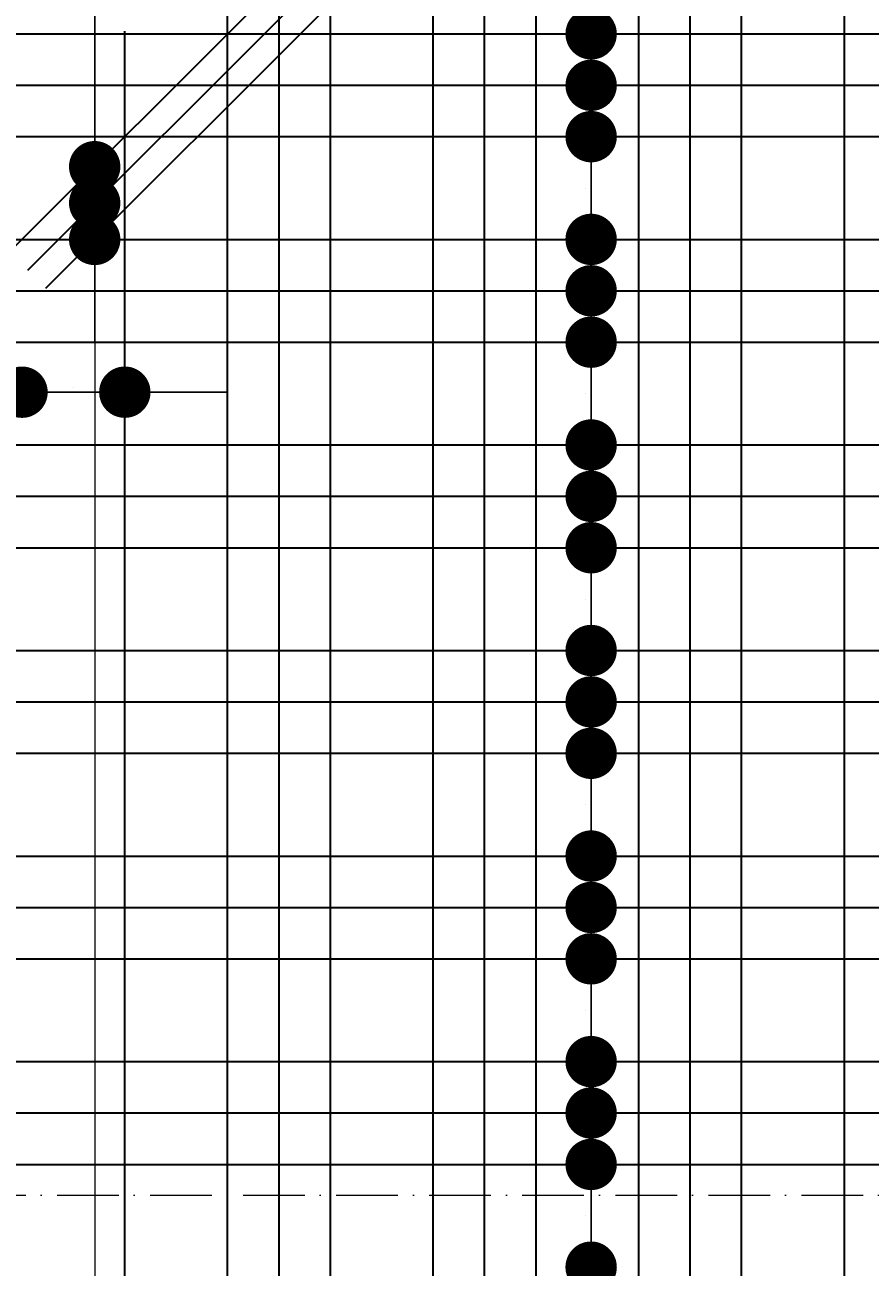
# Model space of a CAD drawing. Header units: millimetres. Extents: x 295948 to 312016, y 6878 to 18016.
# Tile 62 of 252: x 301041 to 301206, y 14182 to 14424. Entities that reach past the tile are written whole.
import ezdxf

# ---------------------------------------------------------------- set-up
doc = ezdxf.new("R2010")
doc.units = ezdxf.units.MM
doc.linetypes.add('ACAD_ISO10W100', pattern=[18, 12, -3, 0, -3])
for name, color, linetype, lineweight in [('konstrukcja wymiary', 1, 'Continuous', 13), ('osie', 5, 'ACAD_ISO10W100', 13), ('zbrojenie płyty', 141, 'Continuous', 35)]:
    doc.layers.add(name, color=color, linetype=linetype, lineweight=lineweight)
doc.styles.get("Standard").update_dxf_attribs({"font": 'romand.shx', "oblique": 10})
doc.dimstyles.new('kropki', dxfattribs={"dimtxt": 0.001, "dimasz": 10, "dimexe": 1.25, "dimexo": 0.625, "dimgap": 1, "dimtad": 1, "dimtxsty": 'Standard', "dimblk": 'DOT', "dimcen": 2.5, "dimadec": 0, "dimazin": 0, "dimtfac": 1, "dimtmove": 0, "dimatfit": 3, "dimfxl": 1, "dimfxlon": 1, "dimarcsym": 0})

# ---------------------------------------------------------------- blocks, each defined once
blk = doc.blocks.new('_Dot')
at = {"color": 0, "linetype": 'ByBlock', "lineweight": -2}
blk.add_line((-0.5, 0), (-1, 0), dxfattribs=at)
at = {"color": 0, "linetype": 'ByBlock', "const_width": 0.5}
blk.add_lwpolyline([(-0.25, 0, 1), (0.25, 0, 1)], format="xyb", close=True, dxfattribs=at)
blk = doc.blocks.new('*D145')
at = {"layer": 'Defpoints', "color": 0, "transparency": 16777216}
for p in [(301140.94, 14172.3), (301151.66, 14172.3), (301140.94, 14162.3)]:
    blk.add_point(p, dxfattribs=at)
at = {"layer": 'konstrukcja wymiary', "color": 0, "lineweight": -2, "transparency": 16777216}
for p, q in [((301151.66, 14182.3), (301151.66, 14192.3)), ((301150.66, 14172.3), (301152.91, 14172.3)), ((301151.66, 14162.3), (301151.66, 14172.3)), ((301150.66, 14162.3), (301152.91, 14162.3)), ((301151.66, 14152.3), (301151.66, 14142.3))]:
    blk.add_line(p, q, dxfattribs=at)
at = {"layer": 'konstrukcja wymiary', "color": 0, "lineweight": -2, "transparency": 16777216, "xscale": 10, "yscale": 10, "zscale": 10}
for p, rotation in [((301151.66, 14172.3), 270), ((301151.66, 14162.3), 90)]:
    blk.add_blockref('_Dot', p, dxfattribs=dict(at, rotation=rotation))
at = {"layer": 'konstrukcja wymiary', "color": 0, "transparency": 16777216, "insert": (301150.66, 14167.3), "char_height": 0.001, "attachment_point": 5, "rotation": 90}
blk.add_mtext('10', dxfattribs=at)
blk = doc.blocks.new('*D146')
at = {"layer": 'Defpoints', "color": 0, "transparency": 16777216}
for p in [(301140.94, 14182.3), (301151.66, 14182.3), (301140.94, 14172.3)]:
    blk.add_point(p, dxfattribs=at)
at = {"layer": 'konstrukcja wymiary', "color": 0, "lineweight": -2, "transparency": 16777216}
for p, q in [((301151.66, 14192.3), (301151.66, 14202.3)), ((301150.66, 14182.3), (301152.91, 14182.3)), ((301151.66, 14172.3), (301151.66, 14182.3)), ((301150.66, 14172.3), (301152.91, 14172.3)), ((301151.66, 14162.3), (301151.66, 14152.3))]:
    blk.add_line(p, q, dxfattribs=at)
at = {"layer": 'konstrukcja wymiary', "color": 0, "lineweight": -2, "transparency": 16777216, "xscale": 10, "yscale": 10, "zscale": 10}
for p, rotation in [((301151.66, 14182.3), 270), ((301151.66, 14172.3), 90)]:
    blk.add_blockref('_Dot', p, dxfattribs=dict(at, rotation=rotation))
at = {"layer": 'konstrukcja wymiary', "color": 0, "transparency": 16777216, "insert": (301150.66, 14177.3), "char_height": 0.001, "attachment_point": 5, "rotation": 90}
blk.add_mtext('10', dxfattribs=at)
blk = doc.blocks.new('*D147')
at = {"layer": 'Defpoints', "color": 0, "transparency": 16777216}
for p in [(301140.94, 14202.3), (301151.66, 14202.3), (301140.94, 14182.3)]:
    blk.add_point(p, dxfattribs=at)
at = {"layer": 'konstrukcja wymiary', "color": 0, "lineweight": -2, "transparency": 16777216}
for p, q in [((301151.66, 14212.3), (301151.66, 14222.3)), ((301150.66, 14202.3), (301152.91, 14202.3)), ((301151.66, 14182.3), (301151.66, 14202.3)), ((301150.66, 14182.3), (301152.91, 14182.3)), ((301151.66, 14172.3), (301151.66, 14162.3))]:
    blk.add_line(p, q, dxfattribs=at)
at = {"layer": 'konstrukcja wymiary', "color": 0, "lineweight": -2, "transparency": 16777216, "xscale": 10, "yscale": 10, "zscale": 10}
for p, rotation in [((301151.66, 14202.3), 270), ((301151.66, 14182.3), 90)]:
    blk.add_blockref('_Dot', p, dxfattribs=dict(at, rotation=rotation))
at = {"layer": 'konstrukcja wymiary', "color": 0, "transparency": 16777216, "insert": (301150.66, 14192.3), "char_height": 0.001, "attachment_point": 5, "rotation": 90}
blk.add_mtext('20', dxfattribs=at)
blk = doc.blocks.new('*D148')
at = {"layer": 'Defpoints', "color": 0, "transparency": 16777216}
for p in [(301140.94, 14212.3), (301151.66, 14212.3), (301140.94, 14202.3)]:
    blk.add_point(p, dxfattribs=at)
at = {"layer": 'konstrukcja wymiary', "color": 0, "lineweight": -2, "transparency": 16777216}
for p, q in [((301151.66, 14222.3), (301151.66, 14232.3)), ((301150.66, 14212.3), (301152.91, 14212.3)), ((301151.66, 14202.3), (301151.66, 14212.3)), ((301150.66, 14202.3), (301152.91, 14202.3)), ((301151.66, 14192.3), (301151.66, 14182.3))]:
    blk.add_line(p, q, dxfattribs=at)
at = {"layer": 'konstrukcja wymiary', "color": 0, "lineweight": -2, "transparency": 16777216, "xscale": 10, "yscale": 10, "zscale": 10}
for p, rotation in [((301151.66, 14212.3), 270), ((301151.66, 14202.3), 90)]:
    blk.add_blockref('_Dot', p, dxfattribs=dict(at, rotation=rotation))
at = {"layer": 'konstrukcja wymiary', "color": 0, "transparency": 16777216, "insert": (301150.66, 14207.3), "char_height": 0.001, "attachment_point": 5, "rotation": 90}
blk.add_mtext('10', dxfattribs=at)
blk = doc.blocks.new('*D149')
at = {"layer": 'Defpoints', "color": 0, "transparency": 16777216}
for p in [(301140.94, 14222.3), (301151.66, 14222.3), (301140.94, 14212.3)]:
    blk.add_point(p, dxfattribs=at)
at = {"layer": 'konstrukcja wymiary', "color": 0, "lineweight": -2, "transparency": 16777216}
for p, q in [((301151.66, 14232.3), (301151.66, 14242.3)), ((301150.66, 14222.3), (301152.91, 14222.3)), ((301151.66, 14212.3), (301151.66, 14222.3)), ((301150.66, 14212.3), (301152.91, 14212.3)), ((301151.66, 14202.3), (301151.66, 14192.3))]:
    blk.add_line(p, q, dxfattribs=at)
at = {"layer": 'konstrukcja wymiary', "color": 0, "lineweight": -2, "transparency": 16777216, "xscale": 10, "yscale": 10, "zscale": 10}
for p, rotation in [((301151.66, 14222.3), 270), ((301151.66, 14212.3), 90)]:
    blk.add_blockref('_Dot', p, dxfattribs=dict(at, rotation=rotation))
at = {"layer": 'konstrukcja wymiary', "color": 0, "transparency": 16777216, "insert": (301150.66, 14217.3), "char_height": 0.001, "attachment_point": 5, "rotation": 90}
blk.add_mtext('10', dxfattribs=at)
blk = doc.blocks.new('*D150')
at = {"layer": 'Defpoints', "color": 0, "transparency": 16777216}
for p in [(301140.94, 14242.3), (301151.66, 14242.3), (301140.94, 14222.3)]:
    blk.add_point(p, dxfattribs=at)
at = {"layer": 'konstrukcja wymiary', "color": 0, "lineweight": -2, "transparency": 16777216}
for p, q in [((301151.66, 14252.3), (301151.66, 14262.3)), ((301150.66, 14242.3), (301152.91, 14242.3)), ((301151.66, 14222.3), (301151.66, 14242.3)), ((301150.66, 14222.3), (301152.91, 14222.3)), ((301151.66, 14212.3), (301151.66, 14202.3))]:
    blk.add_line(p, q, dxfattribs=at)
at = {"layer": 'konstrukcja wymiary', "color": 0, "lineweight": -2, "transparency": 16777216, "xscale": 10, "yscale": 10, "zscale": 10}
for p, rotation in [((301151.66, 14242.3), 270), ((301151.66, 14222.3), 90)]:
    blk.add_blockref('_Dot', p, dxfattribs=dict(at, rotation=rotation))
at = {"layer": 'konstrukcja wymiary', "color": 0, "transparency": 16777216, "insert": (301150.66, 14232.3), "char_height": 0.001, "attachment_point": 5, "rotation": 90}
blk.add_mtext('20', dxfattribs=at)
blk = doc.blocks.new('*D151')
at = {"layer": 'Defpoints', "color": 0, "transparency": 16777216}
for p in [(301140.94, 14252.3), (301151.66, 14252.3), (301140.94, 14242.3)]:
    blk.add_point(p, dxfattribs=at)
at = {"layer": 'konstrukcja wymiary', "color": 0, "lineweight": -2, "transparency": 16777216}
for p, q in [((301151.66, 14262.3), (301151.66, 14272.3)), ((301150.66, 14252.3), (301152.91, 14252.3)), ((301151.66, 14242.3), (301151.66, 14252.3)), ((301150.66, 14242.3), (301152.91, 14242.3)), ((301151.66, 14232.3), (301151.66, 14222.3))]:
    blk.add_line(p, q, dxfattribs=at)
at = {"layer": 'konstrukcja wymiary', "color": 0, "lineweight": -2, "transparency": 16777216, "xscale": 10, "yscale": 10, "zscale": 10}
for p, rotation in [((301151.66, 14252.3), 270), ((301151.66, 14242.3), 90)]:
    blk.add_blockref('_Dot', p, dxfattribs=dict(at, rotation=rotation))
at = {"layer": 'konstrukcja wymiary', "color": 0, "transparency": 16777216, "insert": (301150.66, 14247.3), "char_height": 0.001, "attachment_point": 5, "rotation": 90}
blk.add_mtext('10', dxfattribs=at)
blk = doc.blocks.new('*D152')
at = {"layer": 'Defpoints', "color": 0, "transparency": 16777216}
for p in [(301140.94, 14262.3), (301151.66, 14262.3), (301140.94, 14252.3)]:
    blk.add_point(p, dxfattribs=at)
at = {"layer": 'konstrukcja wymiary', "color": 0, "lineweight": -2, "transparency": 16777216}
for p, q in [((301151.66, 14272.3), (301151.66, 14282.3)), ((301150.66, 14262.3), (301152.91, 14262.3)), ((301151.66, 14252.3), (301151.66, 14262.3)), ((301150.66, 14252.3), (301152.91, 14252.3)), ((301151.66, 14242.3), (301151.66, 14232.3))]:
    blk.add_line(p, q, dxfattribs=at)
at = {"layer": 'konstrukcja wymiary', "color": 0, "lineweight": -2, "transparency": 16777216, "xscale": 10, "yscale": 10, "zscale": 10}
for p, rotation in [((301151.66, 14262.3), 270), ((301151.66, 14252.3), 90)]:
    blk.add_blockref('_Dot', p, dxfattribs=dict(at, rotation=rotation))
at = {"layer": 'konstrukcja wymiary', "color": 0, "transparency": 16777216, "insert": (301150.66, 14257.3), "char_height": 0.001, "attachment_point": 5, "rotation": 90}
blk.add_mtext('10', dxfattribs=at)
blk = doc.blocks.new('*D153')
at = {"layer": 'Defpoints', "color": 0, "transparency": 16777216}
for p in [(301140.94, 14282.3), (301151.66, 14282.3), (301140.94, 14262.3)]:
    blk.add_point(p, dxfattribs=at)
at = {"layer": 'konstrukcja wymiary', "color": 0, "lineweight": -2, "transparency": 16777216}
for p, q in [((301151.66, 14292.3), (301151.66, 14302.3)), ((301150.66, 14282.3), (301152.91, 14282.3)), ((301151.66, 14262.3), (301151.66, 14282.3)), ((301150.66, 14262.3), (301152.91, 14262.3)), ((301151.66, 14252.3), (301151.66, 14242.3))]:
    blk.add_line(p, q, dxfattribs=at)
at = {"layer": 'konstrukcja wymiary', "color": 0, "lineweight": -2, "transparency": 16777216, "xscale": 10, "yscale": 10, "zscale": 10}
for p, rotation in [((301151.66, 14282.3), 270), ((301151.66, 14262.3), 90)]:
    blk.add_blockref('_Dot', p, dxfattribs=dict(at, rotation=rotation))
at = {"layer": 'konstrukcja wymiary', "color": 0, "transparency": 16777216, "insert": (301150.66, 14272.3), "char_height": 0.001, "attachment_point": 5, "rotation": 90}
blk.add_mtext('20', dxfattribs=at)
blk = doc.blocks.new('*D154')
at = {"layer": 'Defpoints', "color": 0, "transparency": 16777216}
for p in [(301140.94, 14292.3), (301151.66, 14292.3), (301140.94, 14282.3)]:
    blk.add_point(p, dxfattribs=at)
at = {"layer": 'konstrukcja wymiary', "color": 0, "lineweight": -2, "transparency": 16777216}
for p, q in [((301151.66, 14302.3), (301151.66, 14312.3)), ((301150.66, 14292.3), (301152.91, 14292.3)), ((301151.66, 14282.3), (301151.66, 14292.3)), ((301150.66, 14282.3), (301152.91, 14282.3)), ((301151.66, 14272.3), (301151.66, 14262.3))]:
    blk.add_line(p, q, dxfattribs=at)
at = {"layer": 'konstrukcja wymiary', "color": 0, "lineweight": -2, "transparency": 16777216, "xscale": 10, "yscale": 10, "zscale": 10}
for p, rotation in [((301151.66, 14292.3), 270), ((301151.66, 14282.3), 90)]:
    blk.add_blockref('_Dot', p, dxfattribs=dict(at, rotation=rotation))
at = {"layer": 'konstrukcja wymiary', "color": 0, "transparency": 16777216, "insert": (301150.66, 14287.3), "char_height": 0.001, "attachment_point": 5, "rotation": 90}
blk.add_mtext('10', dxfattribs=at)
blk = doc.blocks.new('*D155')
at = {"layer": 'Defpoints', "color": 0, "transparency": 16777216}
for p in [(301140.94, 14302.3), (301151.66, 14302.3), (301140.94, 14292.3)]:
    blk.add_point(p, dxfattribs=at)
at = {"layer": 'konstrukcja wymiary', "color": 0, "lineweight": -2, "transparency": 16777216}
for p, q in [((301151.66, 14312.3), (301151.66, 14322.3)), ((301150.66, 14302.3), (301152.91, 14302.3)), ((301151.66, 14292.3), (301151.66, 14302.3)), ((301150.66, 14292.3), (301152.91, 14292.3)), ((301151.66, 14282.3), (301151.66, 14272.3))]:
    blk.add_line(p, q, dxfattribs=at)
at = {"layer": 'konstrukcja wymiary', "color": 0, "lineweight": -2, "transparency": 16777216, "xscale": 10, "yscale": 10, "zscale": 10}
for p, rotation in [((301151.66, 14302.3), 270), ((301151.66, 14292.3), 90)]:
    blk.add_blockref('_Dot', p, dxfattribs=dict(at, rotation=rotation))
at = {"layer": 'konstrukcja wymiary', "color": 0, "transparency": 16777216, "insert": (301150.66, 14297.3), "char_height": 0.001, "attachment_point": 5, "rotation": 90}
blk.add_mtext('10', dxfattribs=at)
blk = doc.blocks.new('*D156')
at = {"layer": 'Defpoints', "color": 0, "transparency": 16777216}
for p in [(301140.94, 14322.3), (301151.66, 14322.3), (301140.94, 14302.3)]:
    blk.add_point(p, dxfattribs=at)
at = {"layer": 'konstrukcja wymiary', "color": 0, "lineweight": -2, "transparency": 16777216}
for p, q in [((301151.66, 14332.3), (301151.66, 14342.3)), ((301150.66, 14322.3), (301152.91, 14322.3)), ((301151.66, 14302.3), (301151.66, 14322.3)), ((301150.66, 14302.3), (301152.91, 14302.3)), ((301151.66, 14292.3), (301151.66, 14282.3))]:
    blk.add_line(p, q, dxfattribs=at)
at = {"layer": 'konstrukcja wymiary', "color": 0, "lineweight": -2, "transparency": 16777216, "xscale": 10, "yscale": 10, "zscale": 10}
for p, rotation in [((301151.66, 14322.3), 270), ((301151.66, 14302.3), 90)]:
    blk.add_blockref('_Dot', p, dxfattribs=dict(at, rotation=rotation))
at = {"layer": 'konstrukcja wymiary', "color": 0, "transparency": 16777216, "insert": (301150.66, 14312.3), "char_height": 0.001, "attachment_point": 5, "rotation": 90}
blk.add_mtext('20', dxfattribs=at)
blk = doc.blocks.new('*D157')
at = {"layer": 'Defpoints', "color": 0, "transparency": 16777216}
for p in [(301140.94, 14332.3), (301151.66, 14332.3), (301140.94, 14322.3)]:
    blk.add_point(p, dxfattribs=at)
at = {"layer": 'konstrukcja wymiary', "color": 0, "lineweight": -2, "transparency": 16777216}
for p, q in [((301151.66, 14342.3), (301151.66, 14352.3)), ((301150.66, 14332.3), (301152.91, 14332.3)), ((301151.66, 14322.3), (301151.66, 14332.3)), ((301150.66, 14322.3), (301152.91, 14322.3)), ((301151.66, 14312.3), (301151.66, 14302.3))]:
    blk.add_line(p, q, dxfattribs=at)
at = {"layer": 'konstrukcja wymiary', "color": 0, "lineweight": -2, "transparency": 16777216, "xscale": 10, "yscale": 10, "zscale": 10}
for p, rotation in [((301151.66, 14332.3), 270), ((301151.66, 14322.3), 90)]:
    blk.add_blockref('_Dot', p, dxfattribs=dict(at, rotation=rotation))
at = {"layer": 'konstrukcja wymiary', "color": 0, "transparency": 16777216, "insert": (301150.66, 14327.3), "char_height": 0.001, "attachment_point": 5, "rotation": 90}
blk.add_mtext('10', dxfattribs=at)
blk = doc.blocks.new('*D158')
at = {"layer": 'Defpoints', "color": 0, "transparency": 16777216}
for p in [(301140.94, 14342.3), (301151.66, 14342.3), (301140.94, 14332.3)]:
    blk.add_point(p, dxfattribs=at)
at = {"layer": 'konstrukcja wymiary', "color": 0, "lineweight": -2, "transparency": 16777216}
for p, q in [((301151.66, 14352.3), (301151.66, 14362.3)), ((301150.66, 14342.3), (301152.91, 14342.3)), ((301151.66, 14332.3), (301151.66, 14342.3)), ((301150.66, 14332.3), (301152.91, 14332.3)), ((301151.66, 14322.3), (301151.66, 14312.3))]:
    blk.add_line(p, q, dxfattribs=at)
at = {"layer": 'konstrukcja wymiary', "color": 0, "lineweight": -2, "transparency": 16777216, "xscale": 10, "yscale": 10, "zscale": 10}
for p, rotation in [((301151.66, 14342.3), 270), ((301151.66, 14332.3), 90)]:
    blk.add_blockref('_Dot', p, dxfattribs=dict(at, rotation=rotation))
at = {"layer": 'konstrukcja wymiary', "color": 0, "transparency": 16777216, "insert": (301150.66, 14337.3), "char_height": 0.001, "attachment_point": 5, "rotation": 90}
blk.add_mtext('10', dxfattribs=at)
blk = doc.blocks.new('*D159')
at = {"layer": 'Defpoints', "color": 0, "transparency": 16777216}
for p in [(301140.94, 14362.3), (301151.66, 14362.3), (301140.94, 14342.3)]:
    blk.add_point(p, dxfattribs=at)
at = {"layer": 'konstrukcja wymiary', "color": 0, "lineweight": -2, "transparency": 16777216}
for p, q in [((301151.66, 14372.3), (301151.66, 14382.3)), ((301150.66, 14362.3), (301152.91, 14362.3)), ((301151.66, 14342.3), (301151.66, 14362.3)), ((301150.66, 14342.3), (301152.91, 14342.3)), ((301151.66, 14332.3), (301151.66, 14322.3))]:
    blk.add_line(p, q, dxfattribs=at)
at = {"layer": 'konstrukcja wymiary', "color": 0, "lineweight": -2, "transparency": 16777216, "xscale": 10, "yscale": 10, "zscale": 10}
for p, rotation in [((301151.66, 14362.3), 270), ((301151.66, 14342.3), 90)]:
    blk.add_blockref('_Dot', p, dxfattribs=dict(at, rotation=rotation))
at = {"layer": 'konstrukcja wymiary', "color": 0, "transparency": 16777216, "insert": (301150.66, 14352.3), "char_height": 0.001, "attachment_point": 5, "rotation": 90}
blk.add_mtext('20', dxfattribs=at)
blk = doc.blocks.new('*D160')
at = {"layer": 'Defpoints', "color": 0, "transparency": 16777216}
for p in [(301140.94, 14372.3), (301151.66, 14372.3), (301140.94, 14362.3)]:
    blk.add_point(p, dxfattribs=at)
at = {"layer": 'konstrukcja wymiary', "color": 0, "lineweight": -2, "transparency": 16777216}
for p, q in [((301151.66, 14382.3), (301151.66, 14392.3)), ((301150.66, 14372.3), (301152.91, 14372.3)), ((301151.66, 14362.3), (301151.66, 14372.3)), ((301150.66, 14362.3), (301152.91, 14362.3)), ((301151.66, 14352.3), (301151.66, 14342.3))]:
    blk.add_line(p, q, dxfattribs=at)
at = {"layer": 'konstrukcja wymiary', "color": 0, "lineweight": -2, "transparency": 16777216, "xscale": 10, "yscale": 10, "zscale": 10}
for p, rotation in [((301151.66, 14372.3), 270), ((301151.66, 14362.3), 90)]:
    blk.add_blockref('_Dot', p, dxfattribs=dict(at, rotation=rotation))
at = {"layer": 'konstrukcja wymiary', "color": 0, "transparency": 16777216, "insert": (301150.66, 14367.3), "char_height": 0.001, "attachment_point": 5, "rotation": 90}
blk.add_mtext('10', dxfattribs=at)
blk = doc.blocks.new('*D161')
at = {"layer": 'Defpoints', "color": 0, "transparency": 16777216}
for p in [(301140.94, 14382.3), (301151.66, 14382.3), (301140.94, 14372.3)]:
    blk.add_point(p, dxfattribs=at)
at = {"layer": 'konstrukcja wymiary', "color": 0, "lineweight": -2, "transparency": 16777216}
for p, q in [((301151.66, 14392.3), (301151.66, 14402.3)), ((301150.66, 14382.3), (301152.91, 14382.3)), ((301151.66, 14372.3), (301151.66, 14382.3)), ((301150.66, 14372.3), (301152.91, 14372.3)), ((301151.66, 14362.3), (301151.66, 14352.3))]:
    blk.add_line(p, q, dxfattribs=at)
at = {"layer": 'konstrukcja wymiary', "color": 0, "lineweight": -2, "transparency": 16777216, "xscale": 10, "yscale": 10, "zscale": 10}
for p, rotation in [((301151.66, 14382.3), 270), ((301151.66, 14372.3), 90)]:
    blk.add_blockref('_Dot', p, dxfattribs=dict(at, rotation=rotation))
at = {"layer": 'konstrukcja wymiary', "color": 0, "transparency": 16777216, "insert": (301150.66, 14377.3), "char_height": 0.001, "attachment_point": 5, "rotation": 90}
blk.add_mtext('10', dxfattribs=at)
blk = doc.blocks.new('*D162')
at = {"layer": 'Defpoints', "color": 0, "transparency": 16777216}
for p in [(301140.94, 14402.3), (301151.66, 14402.3), (301140.94, 14382.3)]:
    blk.add_point(p, dxfattribs=at)
at = {"layer": 'konstrukcja wymiary', "color": 0, "lineweight": -2, "transparency": 16777216}
for p, q in [((301151.66, 14412.3), (301151.66, 14422.3)), ((301150.66, 14402.3), (301152.91, 14402.3)), ((301151.66, 14382.3), (301151.66, 14402.3)), ((301150.66, 14382.3), (301152.91, 14382.3)), ((301151.66, 14372.3), (301151.66, 14362.3))]:
    blk.add_line(p, q, dxfattribs=at)
at = {"layer": 'konstrukcja wymiary', "color": 0, "lineweight": -2, "transparency": 16777216, "xscale": 10, "yscale": 10, "zscale": 10}
for p, rotation in [((301151.66, 14402.3), 270), ((301151.66, 14382.3), 90)]:
    blk.add_blockref('_Dot', p, dxfattribs=dict(at, rotation=rotation))
at = {"layer": 'konstrukcja wymiary', "color": 0, "transparency": 16777216, "insert": (301150.66, 14392.3), "char_height": 0.001, "attachment_point": 5, "rotation": 90}
blk.add_mtext('20', dxfattribs=at)
blk = doc.blocks.new('*D163')
at = {"layer": 'Defpoints', "color": 0, "transparency": 16777216}
for p in [(301140.94, 14412.3), (301151.66, 14412.3), (301140.94, 14402.3)]:
    blk.add_point(p, dxfattribs=at)
at = {"layer": 'konstrukcja wymiary', "color": 0, "lineweight": -2, "transparency": 16777216}
for p, q in [((301151.66, 14422.3), (301151.66, 14432.3)), ((301150.66, 14412.3), (301152.91, 14412.3)), ((301151.66, 14402.3), (301151.66, 14412.3)), ((301150.66, 14402.3), (301152.91, 14402.3)), ((301151.66, 14392.3), (301151.66, 14382.3))]:
    blk.add_line(p, q, dxfattribs=at)
at = {"layer": 'konstrukcja wymiary', "color": 0, "lineweight": -2, "transparency": 16777216, "xscale": 10, "yscale": 10, "zscale": 10}
for p, rotation in [((301151.66, 14412.3), 270), ((301151.66, 14402.3), 90)]:
    blk.add_blockref('_Dot', p, dxfattribs=dict(at, rotation=rotation))
at = {"layer": 'konstrukcja wymiary', "color": 0, "transparency": 16777216, "insert": (301150.66, 14407.3), "char_height": 0.001, "attachment_point": 5, "rotation": 90}
blk.add_mtext('10', dxfattribs=at)
blk = doc.blocks.new('*D164')
at = {"layer": 'Defpoints', "color": 0, "transparency": 16777216}
for p in [(301140.94, 14422.3), (301151.66, 14422.3), (301140.94, 14412.3)]:
    blk.add_point(p, dxfattribs=at)
at = {"layer": 'konstrukcja wymiary', "color": 0, "lineweight": -2, "transparency": 16777216}
for p, q in [((301151.66, 14432.3), (301151.66, 14442.3)), ((301150.66, 14422.3), (301152.91, 14422.3)), ((301151.66, 14412.3), (301151.66, 14422.3)), ((301150.66, 14412.3), (301152.91, 14412.3)), ((301151.66, 14402.3), (301151.66, 14392.3))]:
    blk.add_line(p, q, dxfattribs=at)
at = {"layer": 'konstrukcja wymiary', "color": 0, "lineweight": -2, "transparency": 16777216, "xscale": 10, "yscale": 10, "zscale": 10}
for p, rotation in [((301151.66, 14422.3), 270), ((301151.66, 14412.3), 90)]:
    blk.add_blockref('_Dot', p, dxfattribs=dict(at, rotation=rotation))
at = {"layer": 'konstrukcja wymiary', "color": 0, "transparency": 16777216, "insert": (301150.66, 14417.3), "char_height": 0.001, "attachment_point": 5, "rotation": 90}
blk.add_mtext('10', dxfattribs=at)
blk = doc.blocks.new('*D165')
at = {"layer": 'Defpoints', "color": 0, "transparency": 16777216}
for p in [(301140.94, 14437.85), (301151.66, 14437.85), (301140.94, 14422.3)]:
    blk.add_point(p, dxfattribs=at)
at = {"layer": 'konstrukcja wymiary', "color": 0, "lineweight": -2, "transparency": 16777216}
for p, q in [((301151.66, 14447.85), (301151.66, 14457.85)), ((301150.66, 14437.85), (301152.91, 14437.85)), ((301151.66, 14422.3), (301151.66, 14437.85)), ((301150.66, 14422.3), (301152.91, 14422.3)), ((301151.66, 14412.3), (301151.66, 14402.3))]:
    blk.add_line(p, q, dxfattribs=at)
at = {"layer": 'konstrukcja wymiary', "color": 0, "lineweight": -2, "transparency": 16777216, "xscale": 10, "yscale": 10, "zscale": 10}
for p, rotation in [((301151.66, 14437.85), 270), ((301151.66, 14422.3), 90)]:
    blk.add_blockref('_Dot', p, dxfattribs=dict(at, rotation=rotation))
at = {"layer": 'konstrukcja wymiary', "color": 0, "transparency": 16777216, "insert": (301150.66, 14430.08), "char_height": 0.001, "attachment_point": 5, "rotation": 90}
blk.add_mtext('15,54', dxfattribs=at)
blk = doc.blocks.new('*D166')
at = {"layer": 'Defpoints', "color": 0, "transparency": 16777216}
for p in [(301140.94, 14453.8), (301151.66, 14453.8), (301140.94, 14437.85)]:
    blk.add_point(p, dxfattribs=at)
at = {"layer": 'konstrukcja wymiary', "color": 0, "lineweight": -2, "transparency": 16777216}
for p, q in [((301151.66, 14463.8), (301151.66, 14473.8)), ((301150.66, 14453.8), (301152.91, 14453.8)), ((301151.66, 14437.85), (301151.66, 14453.8)), ((301150.66, 14437.85), (301152.91, 14437.85)), ((301151.66, 14427.85), (301151.66, 14417.85))]:
    blk.add_line(p, q, dxfattribs=at)
at = {"layer": 'konstrukcja wymiary', "color": 0, "lineweight": -2, "transparency": 16777216, "xscale": 10, "yscale": 10, "zscale": 10}
for p, rotation in [((301151.66, 14453.8), 270), ((301151.66, 14437.85), 90)]:
    blk.add_blockref('_Dot', p, dxfattribs=dict(at, rotation=rotation))
at = {"layer": 'konstrukcja wymiary', "color": 0, "transparency": 16777216, "insert": (301150.66, 14445.83), "char_height": 0.001, "attachment_point": 5, "rotation": 90}
blk.add_mtext('15,96', dxfattribs=at)
blk = doc.blocks.new('*D232')
at = {"layer": 'Defpoints', "color": 0, "transparency": 16777216}
for p in [(301020.94, 14362.3), (301040.94, 14362.3), (301040.94, 14352.57)]:
    blk.add_point(p, dxfattribs=at)
at = {"layer": 'konstrukcja wymiary', "color": 0, "lineweight": -2, "transparency": 16777216}
for p, q in [((301020.94, 14353.57), (301020.94, 14351.32)), ((301040.94, 14353.57), (301040.94, 14351.32)), ((301010.94, 14352.57), (301000.94, 14352.57)), ((301020.94, 14352.57), (301040.94, 14352.57)), ((301050.94, 14352.57), (301060.94, 14352.57))]:
    blk.add_line(p, q, dxfattribs=at)
at = {"layer": 'konstrukcja wymiary', "color": 0, "lineweight": -2, "transparency": 16777216, "xscale": 10, "yscale": 10, "zscale": 10}
blk.add_blockref('_Dot', (301020.94, 14352.57), dxfattribs=at)
at = {"layer": 'konstrukcja wymiary', "color": 0, "lineweight": -2, "transparency": 16777216, "xscale": 10, "yscale": 10, "zscale": 10, "rotation": 180}
blk.add_blockref('_Dot', (301040.94, 14352.57), dxfattribs=at)
at = {"layer": 'konstrukcja wymiary', "color": 0, "transparency": 16777216, "insert": (301030.94, 14353.57), "char_height": 0.001, "attachment_point": 5}
blk.add_mtext('20', dxfattribs=at)
blk = doc.blocks.new('*D233')
at = {"layer": 'Defpoints', "color": 0, "transparency": 16777216}
for p in [(301040.94, 14362.3), (301060.94, 14362.3), (301060.94, 14352.57)]:
    blk.add_point(p, dxfattribs=at)
at = {"layer": 'konstrukcja wymiary', "color": 0, "lineweight": -2, "transparency": 16777216}
for p, q in [((301040.94, 14353.57), (301040.94, 14351.32)), ((301060.94, 14353.57), (301060.94, 14351.32)), ((301030.94, 14352.57), (301020.94, 14352.57)), ((301040.94, 14352.57), (301060.94, 14352.57)), ((301070.94, 14352.57), (301080.94, 14352.57))]:
    blk.add_line(p, q, dxfattribs=at)
at = {"layer": 'konstrukcja wymiary', "color": 0, "lineweight": -2, "transparency": 16777216, "xscale": 10, "yscale": 10, "zscale": 10}
blk.add_blockref('_Dot', (301040.94, 14352.57), dxfattribs=at)
at = {"layer": 'konstrukcja wymiary', "color": 0, "lineweight": -2, "transparency": 16777216, "xscale": 10, "yscale": 10, "zscale": 10, "rotation": 180}
blk.add_blockref('_Dot', (301060.94, 14352.57), dxfattribs=at)
at = {"layer": 'konstrukcja wymiary', "color": 0, "transparency": 16777216, "insert": (301050.94, 14353.57), "char_height": 0.001, "attachment_point": 5}
blk.add_mtext('20', dxfattribs=at)
blk = doc.blocks.new('*D1754')
at = {"layer": 'Defpoints', "color": 0, "transparency": 16777216}
for p in [(301055.08, 14494.16), (301055.08, 14382.3), (301055.08, 14382.3)]:
    blk.add_point(p, dxfattribs=at)
at = {"layer": 'konstrukcja wymiary', "color": 0, "lineweight": -2, "transparency": 16777216}
for p, q in [((301055.08, 14494.16), (301056.33, 14494.16)), ((301055.08, 14484.16), (301055.08, 14392.3)), ((301055.08, 14382.3), (301056.33, 14382.3))]:
    blk.add_line(p, q, dxfattribs=at)
at = {"layer": 'konstrukcja wymiary', "color": 0, "lineweight": -2, "transparency": 16777216, "xscale": 10, "yscale": 10, "zscale": 10}
for p, rotation in [((301055.08, 14494.16), 90), ((301055.08, 14382.3), 270)]:
    blk.add_blockref('_Dot', p, dxfattribs=dict(at, rotation=rotation))
at = {"layer": 'konstrukcja wymiary', "color": 0, "transparency": 16777216, "insert": (301054.08, 14438.23), "char_height": 0.001, "attachment_point": 5, "rotation": 90}
blk.add_mtext('111,86', dxfattribs=at)
blk = doc.blocks.new('*D1755')
at = {"layer": 'Defpoints', "color": 0, "transparency": 16777216}
for p in [(301055.08, 14389.38), (301055.08, 14389.38), (301055.08, 14382.3)]:
    blk.add_point(p, dxfattribs=at)
at = {"layer": 'konstrukcja wymiary', "color": 0, "lineweight": -2, "transparency": 16777216}
for p, q in [((301055.08, 14399.38), (301055.08, 14409.38)), ((301055.08, 14389.38), (301056.33, 14389.38)), ((301055.08, 14382.3), (301055.08, 14389.38)), ((301055.08, 14382.3), (301056.33, 14382.3)), ((301055.08, 14372.3), (301055.08, 14362.3))]:
    blk.add_line(p, q, dxfattribs=at)
at = {"layer": 'konstrukcja wymiary', "color": 0, "lineweight": -2, "transparency": 16777216, "xscale": 10, "yscale": 10, "zscale": 10}
for p, rotation in [((301055.08, 14389.38), 270), ((301055.08, 14382.3), 90)]:
    blk.add_blockref('_Dot', p, dxfattribs=dict(at, rotation=rotation))
at = {"layer": 'konstrukcja wymiary', "color": 0, "transparency": 16777216, "insert": (301054.08, 14385.84), "char_height": 0.001, "attachment_point": 5, "rotation": 90}
blk.add_mtext('7,07', dxfattribs=at)
blk = doc.blocks.new('*D1752')
at = {"layer": 'Defpoints', "color": 0, "transparency": 16777216}
for p in [(301055.08, 14396.45), (301055.08, 14396.45), (301055.08, 14389.38)]:
    blk.add_point(p, dxfattribs=at)
at = {"layer": 'konstrukcja wymiary', "color": 0, "lineweight": -2, "transparency": 16777216}
for p, q in [((301055.08, 14406.45), (301055.08, 14416.45)), ((301055.08, 14396.45), (301056.33, 14396.45)), ((301055.08, 14389.38), (301055.08, 14396.45)), ((301055.08, 14389.38), (301056.33, 14389.38)), ((301055.08, 14379.38), (301055.08, 14369.38))]:
    blk.add_line(p, q, dxfattribs=at)
at = {"layer": 'konstrukcja wymiary', "color": 0, "lineweight": -2, "transparency": 16777216, "xscale": 10, "yscale": 10, "zscale": 10}
for p, rotation in [((301055.08, 14396.45), 270), ((301055.08, 14389.38), 90)]:
    blk.add_blockref('_Dot', p, dxfattribs=dict(at, rotation=rotation))
at = {"layer": 'konstrukcja wymiary', "color": 0, "transparency": 16777216, "insert": (301054.08, 14392.91), "char_height": 0.001, "attachment_point": 5, "rotation": 90}
blk.add_mtext('7,07', dxfattribs=at)

msp = doc.modelspace()

# ---------------------------------------------------------------- linework, layer by layer
at = {"layer": 'konstrukcja wymiary'}
msp.add_line((301055.082, 14374.805), (301055.082, 14093.147), dxfattribs=at)
at = {"layer": 'osie'}
msp.add_line((300685.771, 14196.305), (302690.491, 14196.305), dxfattribs=at)
at = {"layer": 'zbrojenie płyty'}
for p, q in [((301080.94, 14126.805), (301080.94, 14780.805)), ((301090.94, 14126.805), (301090.94, 14780.805)), ((301100.94, 14126.805), (301100.94, 14780.805)), ((301120.94, 14126.805), (301120.94, 14780.805)), ((301130.94, 14126.805), (301130.94, 14780.805)), ((301140.94, 14126.805), (301140.94, 14780.805)), ((301160.94, 14126.805), (301160.94, 14780.805)), ((301170.94, 14126.805), (301170.94, 14780.805)), ((301180.94, 14126.805), (301180.94, 14780.805)), ((301200.94, 14126.805), (301200.94, 14780.805)), ((301038.513, 14379.879), (301123.366, 14464.731)), ((301042.049, 14376.343), (301126.902, 14461.196)), ((301045.584, 14372.807), (301130.437, 14457.66)), ((300890.94, 14422.305), (301529.94, 14422.305)), ((301060.94, 14126.805), (301060.94, 14422.805)), ((300890.94, 14412.305), (301529.94, 14412.305)), ((300890.94, 14402.305), (301529.94, 14402.305)), ((300890.94, 14382.305), (301529.94, 14382.305)), ((300890.94, 14372.305), (301529.94, 14372.305)), ((300890.94, 14362.305), (301529.94, 14362.305)), ((300890.94, 14342.305), (301529.94, 14342.305)), ((300890.94, 14332.305), (301529.94, 14332.305)), ((300890.94, 14322.305), (301529.94, 14322.305)), ((300890.94, 14302.305), (301529.94, 14302.305)), ((300890.94, 14292.305), (301529.94, 14292.305)), ((300890.94, 14282.305), (301529.94, 14282.305)), ((300890.94, 14262.305), (301529.94, 14262.305)), ((300890.94, 14252.305), (301529.94, 14252.305)), ((300890.94, 14242.305), (301529.94, 14242.305)), ((300890.94, 14222.305), (301529.94, 14222.305)), ((300890.94, 14212.305), (301529.94, 14212.305)), ((300890.94, 14202.305), (301529.94, 14202.305))]:
    msp.add_line(p, q, dxfattribs=at)

# ---------------------------------------------------------------- dimensions: what is measured, and where the dimension line sits
at = {"layer": 'konstrukcja wymiary'}
for base, p1, p2, picture, middle in [((301055.082, 14382.305), (301055.082, 14494.163), (301055.082, 14382.305), '*D1754', (301054.081, 14438.234)), ((301151.661, 14453.805), (301140.94, 14437.849), (301140.94, 14453.805), '*D166', (301150.66, 14445.827)), ((301151.661, 14437.849), (301140.94, 14422.305), (301140.94, 14437.849), '*D165', (301150.66, 14430.077)), ((301151.661, 14422.305), (301140.94, 14412.305), (301140.94, 14422.305), '*D164', (301150.66, 14417.305)), ((301151.661, 14412.305), (301140.94, 14402.305), (301140.94, 14412.305), '*D163', (301150.66, 14407.305)), ((301151.661, 14402.305), (301140.94, 14382.305), (301140.94, 14402.305), '*D162', (301150.66, 14392.305)), ((301055.082, 14396.447), (301055.082, 14389.376), (301055.082, 14396.447), '*D1752', (301054.081, 14392.912)), ((301055.082, 14389.376), (301055.082, 14382.305), (301055.082, 14389.376), '*D1755', (301054.081, 14385.84)), ((301151.661, 14382.305), (301140.94, 14372.305), (301140.94, 14382.305), '*D161', (301150.66, 14377.305)), ((301151.661, 14372.305), (301140.94, 14362.305), (301140.94, 14372.305), '*D160', (301150.66, 14367.305)), ((301151.661, 14362.305), (301140.94, 14342.305), (301140.94, 14362.305), '*D159', (301150.66, 14352.305)), ((301151.661, 14342.305), (301140.94, 14332.305), (301140.94, 14342.305), '*D158', (301150.66, 14337.305)), ((301151.661, 14332.305), (301140.94, 14322.305), (301140.94, 14332.305), '*D157', (301150.66, 14327.305)), ((301151.661, 14322.305), (301140.94, 14302.305), (301140.94, 14322.305), '*D156', (301150.66, 14312.305)), ((301151.661, 14302.305), (301140.94, 14292.305), (301140.94, 14302.305), '*D155', (301150.66, 14297.305)), ((301151.661, 14292.305), (301140.94, 14282.305), (301140.94, 14292.305), '*D154', (301150.66, 14287.305)), ((301151.661, 14282.305), (301140.94, 14262.305), (301140.94, 14282.305), '*D153', (301150.66, 14272.305)), ((301151.661, 14262.305), (301140.94, 14252.305), (301140.94, 14262.305), '*D152', (301150.66, 14257.305)), ((301151.661, 14252.305), (301140.94, 14242.305), (301140.94, 14252.305), '*D151', (301150.66, 14247.305)), ((301151.661, 14242.305), (301140.94, 14222.305), (301140.94, 14242.305), '*D150', (301150.66, 14232.305)), ((301151.661, 14222.305), (301140.94, 14212.305), (301140.94, 14222.305), '*D149', (301150.66, 14217.305)), ((301151.661, 14212.305), (301140.94, 14202.305), (301140.94, 14212.305), '*D148', (301150.66, 14207.305)), ((301151.661, 14202.305), (301140.94, 14182.305), (301140.94, 14202.305), '*D147', (301150.66, 14192.305)), ((301151.661, 14182.305), (301140.94, 14172.305), (301140.94, 14182.305), '*D146', (301150.66, 14177.305))]:
    dim = msp.add_linear_dim(base=base, p1=p1, p2=p2, angle=90, dimstyle='kropki', override={"dimtmove": 1}, dxfattribs=at)
    dim.commit()
    dim.dimension.update_dxf_attribs({"geometry": picture, "text_midpoint": middle})
for base, p1, p2, picture, middle in [((301040.94, 14352.572), (301020.94, 14362.305), (301040.94, 14362.305), '*D232', (301030.94, 14353.573)), ((301060.94, 14352.572), (301040.94, 14362.305), (301060.94, 14362.305), '*D233', (301050.94, 14353.573))]:
    dim = msp.add_linear_dim(base=base, p1=p1, p2=p2, dimstyle='kropki', override={"dimtmove": 1}, dxfattribs=at)
    dim.commit()
    dim.dimension.update_dxf_attribs({"geometry": picture, "text_midpoint": middle})
dim = msp.add_linear_dim(base=(301151.661, 14172.305), p1=(301140.94, 14162.305), p2=(301140.94, 14172.305), angle=90, dimstyle='kropki', dxfattribs=at)
dim.commit()
dim.dimension.update_dxf_attribs({"geometry": '*D145', "text_midpoint": (301150.66, 14167.305)})

doc.saveas('drawing.dxf')
